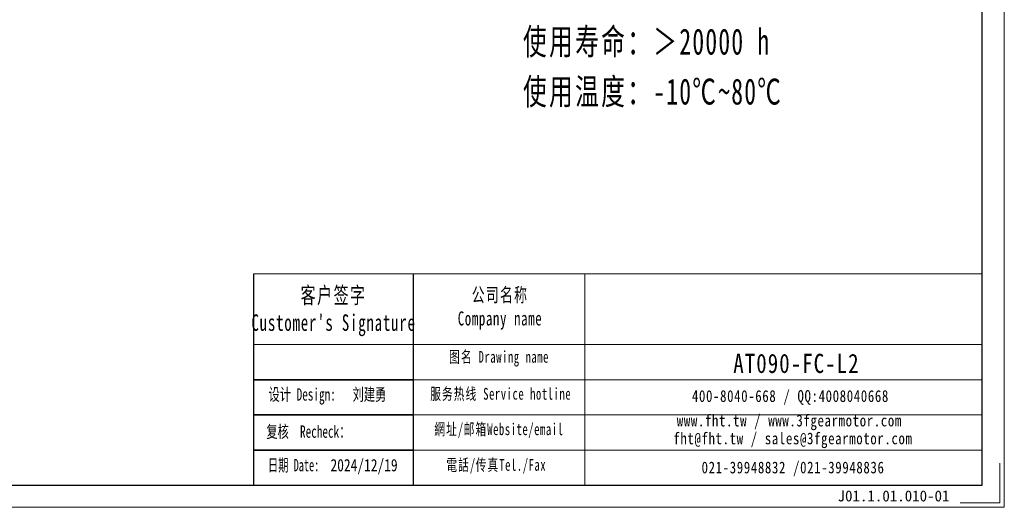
# Model space of a CAD drawing. Header units: millimetres. Extents: x -20 to 693, y -25 to 477.
# Tile 5 of 12: x 315 to 693, y -25 to 162. Entities that reach past the tile are written whole.
import ezdxf

# ---------------------------------------------------------------- set-up
doc = ezdxf.new("R2010")
doc.units = ezdxf.units.MM
doc.layers.add('6文字层', color=3, linetype='Continuous')
doc.layers.add('7标注层', color=4, linetype='Continuous')
for name, color, linetype, lineweight in [('SLD-0', 7, 'Continuous', 18), ('图框_外框线', 7, 'Continuous', 18), ('尺寸线层', 3, 'Continuous', 18), ('粗实线层', 7, 'Continuous', 35)]:
    doc.layers.add(name, color=color, linetype=linetype, lineweight=lineweight)
doc.styles.add('SLDTEXTSTYLE4', font='SimSun.ttf', dxfattribs={"width": 0.611111})
doc.styles.add('宋体', font='SimSun.ttf', dxfattribs={"width": 0.8})
doc.styles.add('标准', font='txt', dxfattribs={"width": 0.667})
doc.styles.add('样式 1', font='SimSun.ttf')

msp = doc.modelspace()

# ---------------------------------------------------------------- linework, layer by layer
msp.add_line((466.25317, 64.67541), (466.25317, -16.51262))
at = {"layer": '7标注层', "color": 0}
msp.add_line((405.00949, 64.67541), (405.00949, -16.49874), dxfattribs=at)
at = {"layer": '图框_外框线'}
for p, q in [((405.00949, 64.67541), (466.25317, 64.67541)), ((466.25317, 64.67541), (466.25317, -16.49874)), ((466.25317, 64.67541), (684.91072, 64.67541)), ((532.23912, 64.67541), (532.23912, -16.49874)), ((405.00949, 37.58753), (466.25317, 37.58753)), ((466.25317, 37.58753), (684.91072, 37.58753)), ((466.25317, 24.04359), (684.91072, 24.04359)), ((466.25317, 10.49965), (684.91072, 10.49965)), ((466.25317, -3.04428), (684.91072, -3.04428))]:
    msp.add_line(p, q, dxfattribs=at)
at = {"layer": '图框_外框线', "color": 3}
msp.add_lwpolyline([(-16.90481, -24.95435), (693.36633, -24.95435), (693.36633, 477.30881), (-16.90481, 477.30881)], close=True, dxfattribs=at)
at = {"layer": '图框_外框线', "color": 3, "lineweight": 25}
msp.add_lwpolyline([(25.37324, -16.49874), (684.91072, -16.49874), (684.91072, 468.8532), (25.37324, 468.8532)], close=True, dxfattribs=at)
at = {"layer": '图框_外框线', "color": 3}
msp.add_lwpolyline([(691.67521, -8.04313), (691.67521, -23.26323), (676.45511, -23.26323)], dxfattribs=at)
at = {"layer": '粗实线层'}
for p, q in [((466.25317, 24.04359), (405.00949, 24.04359)), ((466.25317, 10.49965), (405.00949, 10.49965)), ((466.25317, -3.04428), (405.00949, -3.04428))]:
    msp.add_line(p, q, dxfattribs=at)

# ---------------------------------------------------------------- texts
at = {"layer": '6文字层', "attachment_point": 1, "style": '样式 1'}
for s, insert, char_height, width in [('{\\fNSimSun|b0|i0|c134|p49;\\W0.667;\\C1;设计 \\fNSimSun|b0|i0|c0|p49;Design:   \\fNSimSun|b0|i0|c134|p49;刘建勇}', (410.76703, 20.7652), 4.73950901, 48.9998583), ('{\\fNSimSun|b0|i0|c134|p49;\\W0.667;\\C1;复核  Recheck：}', (409.9156, 6.49041), 4.739509, 48.9998583), ('{\\fNSimSun|b0|i0|c134|p49;\\W0.8;2024/12/19}', (434.55093, -6.39955), 4.739509, 48.9998583), ('J01.1.01.010-01', (629.31909, -18.46999), 4.2128969, 45.6092674)]:
    msp.add_mtext(s, dxfattribs=dict(at, insert=insert, char_height=char_height, width=width))
at = {"layer": 'SLD-0', "color": 1, "attachment_point": 2}
for s, insert, char_height, width, style in [("{\\fNSimSun|b0|i0|c134|p49;\\T1.1;客户签字\\PCustomer's Signature}", (435.7369, 59.66405), 6.3205043, 78.6277256, '标准'), ('{\\fNSimSun|b0|i0|c134|p49;\\T1.1;公司名称\\PCompany name}', (499.66465, 59.32852), 5.4175751, 70.1406828, '标准'), ('{\\fNSimSun|b0|i0|c134|p49;\\T1.1;图名 Drawing name}', (499.29434, 35.0909), 4.514646, 57.736382, '标准'), ('\\pt31.6025;{\\H1.36055x;\\T1.1;\\C256;AT090-FC-L2}', (613.52507, 34.00076), 5.4175751, 45.9973435, '宋体'), ('{\\fNSimSun|b0|i0|c134|p49;\\T1.1;服务热线 Service hotline}', (499.93454, 20.89469), 4.514646, 64.3238761, '标准'), ('\\T1.1;400-8040-668 / QQ:4008040668', (611.22228, 20.03204), 4.514646, 131.4457645, '宋体'), ('{\\fNSimSun|b0|i0|c134|p49;\\T1.1;網址/邮箱Website/email}', (499.23157, 7.29276), 4.514646, 66.9551006, '标准'), ('\\T1.1;www.fht.tw / www.3fgearmotor.com ', (610.806, 10.62864), 4.514646, 131.5937361, '宋体'), ('\\pt54.17575;{\\T1.1;fht@fht.tw / sales@3fgearmotor.com }', (612.18188, 3.75403), 4.514646, 131.5937361, '宋体'), ('{\\fNSimSun|b0|i0|c134|p49;日期 Date:}', (420.38001, -6.38082), 4.739509, 70.2899643, 'SLDTEXTSTYLE4'), ('{\\fNSimSun|b0|i0|c134|p49;\\T1.1;電話/传真Tel./Fax}', (498.22009, -6.41521), 4.514646, 67.7603743, '标准'), ('\\T1.1;021-39948832 /021-39948836 ', (612.22909, -7.4023), 4.514646, 100.4817722, '宋体')]:
    msp.add_mtext(s, dxfattribs=dict(at, insert=insert, char_height=char_height, width=width, style=style))
at = {"layer": '尺寸线层', "insert": (508.49636, 312.34137), "char_height": 10, "width": 148.2930911, "attachment_point": 1, "line_spacing_factor": 1.15057, "style": '标准'}
msp.add_mtext('{\\fNSimSun|b0|i0|c134|p49;\\T1.1;性能参数：\\P减速比：1:12~100\\P额定输出力矩：40-78 N.m\\P最大加速力矩：1.5倍额定扭矩\\P额定输入转速：3000 rpm\\P容许径向力：1700 N\\P容许轴向力：850 N\\P回程间隙：≤12 arcmin\\P使用寿命：＞20000 h\\P使用温度：-10℃~80℃}', dxfattribs=at)

doc.saveas('drawing.dxf')
